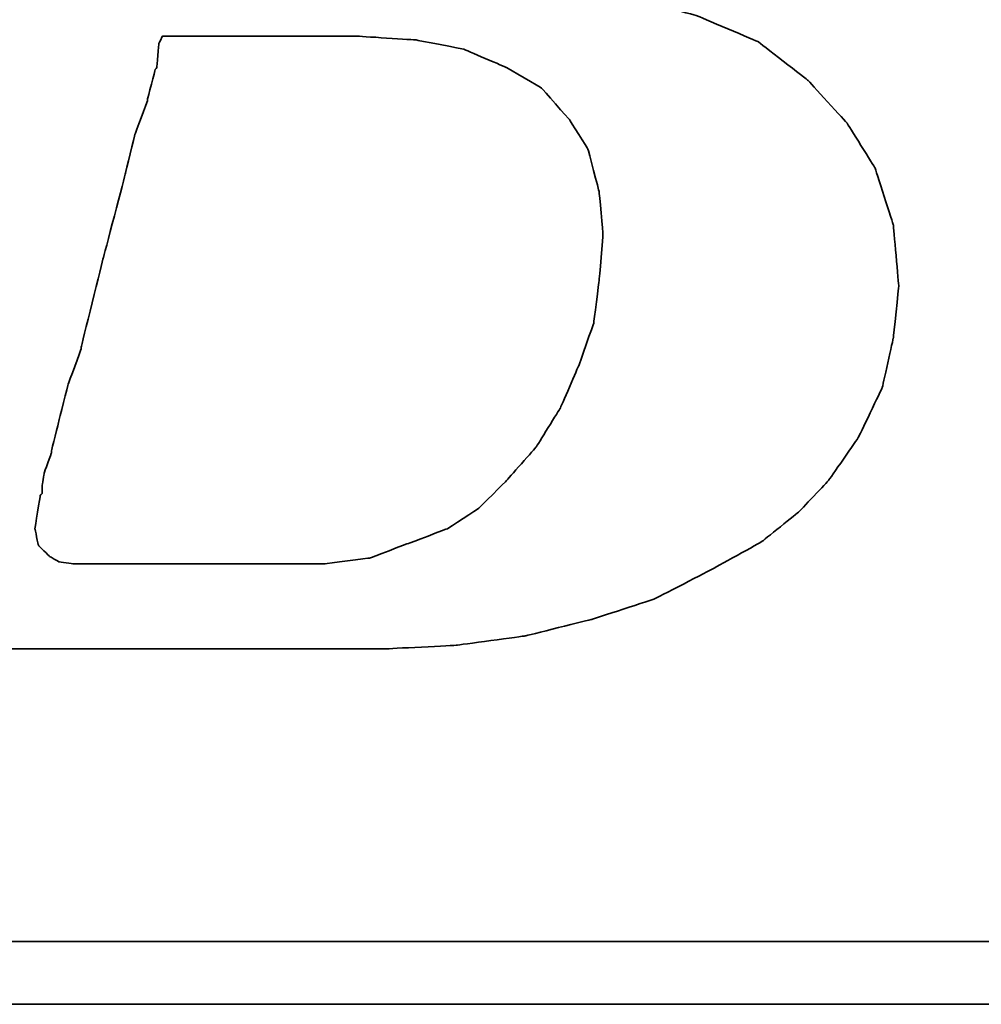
# Model space of a CAD drawing. Header units: millimetres. Extents: x 340 to 654, y 334 to 449.
# Tile 29 of 53: x 562.96 to 565.36, y 366.15 to 368.61. Entities that reach past the tile are written whole.
import ezdxf

# ---------------------------------------------------------------- set-up
doc = ezdxf.new("R2010")
doc.units = ezdxf.units.MM
doc.layers.add('DIM', color=4, linetype='Continuous')
doc.layers.add('layer 1', color=7, linetype='Continuous')

# ---------------------------------------------------------------- blocks, each defined once
blk = doc.blocks.new('TBI MOTION logo(完整正式版)')
at = {"layer": 'layer 1', "color": 22, "lineweight": 35}
for points, knots in [([(-64.65375, -6.86375), (-64.65375, -6.86375), (-64.84375, -7.29625), (-64.84375, -7.29625), (-64.84375, -7.29625), (-64.84375, -7.29625), (-64.86875, -7.34375), (-64.86875, -7.34375), (-64.86875, -7.34375), (-64.86875, -7.34375), (-64.86875, -7.36875), (-64.86875, -7.36875), (-64.86875, -7.36875), (-64.86875, -7.36875), (-65.15375, -7.65375), (-65.15375, -7.65375), (-65.15375, -7.65375), (-65.15375, -7.65375), (-65.17875, -7.65375), (-65.17875, -7.65375), (-65.17875, -7.65375), (-65.17875, -7.65375), (-65.20375, -7.67875), (-65.20375, -7.67875), (-65.20375, -7.67875), (-65.20375, -7.67875), (-65.58875, -7.87125), (-65.58875, -7.87125), (-65.58875, -7.87125), (-65.58875, -7.87125), (-65.63375, -7.87125), (-65.63375, -7.87125), (-65.63375, -7.87125), (-65.63375, -7.87125), (-65.65875, -7.89375), (-65.65875, -7.89375), (-65.65875, -7.89375), (-65.65875, -7.89375), (-66.09375, -7.94375), (-66.09375, -7.94375), (-66.09375, -7.94375), (-66.09375, -7.94375), (-66.11375, -7.94375), (-66.11375, -7.94375), (-66.11375, -7.94375), (-66.11375, -7.94375), (-66.16375, -7.94375), (-66.16375, -7.94375), (-66.16375, -7.94375), (-66.16375, -7.94375), (-66.30875, -7.94375), (-66.30875, -7.94375), (-66.30875, -7.94375), (-66.30875, -7.94375), (-66.69375, -7.94375), (-66.69375, -7.94375), (-66.69375, -7.94375), (-66.69375, -7.94375), (-67.07375, -7.94375), (-67.07375, -7.94375), (-67.07375, -7.94375), (-67.07375, -7.94375), (-67.12375, -7.94375), (-67.12375, -7.94375), (-67.12375, -7.94375), (-67.12375, -7.94375), (-67.12375, -7.96625), (-67.12375, -7.96625), (-67.12375, -7.96625), (-67.12375, -7.96625), (-67.14875, -7.99125), (-67.14875, -7.99125), (-67.14875, -7.99125), (-67.14875, -7.99125), (-67.24375, -8.34875), (-67.24375, -8.34875), (-67.24375, -8.34875), (-67.24375, -8.34875), (-67.31375, -8.68625), (-67.31375, -8.68625), (-67.31375, -8.68625), (-67.31375, -8.68625), (-67.26875, -8.68625), (-67.26875, -8.68625), (-67.26875, -8.68625), (-67.26875, -8.68625), (-67.07375, -8.68625), (-67.07375, -8.68625), (-67.07375, -8.68625), (-67.07375, -8.68625), (-66.54875, -8.68625), (-66.54875, -8.68625), (-66.54875, -8.68625), (-66.54875, -8.68625), (-65.82625, -8.68625), (-65.82625, -8.68625), (-65.82625, -8.68625), (-65.82625, -8.68625), (-65.01375, -8.68625), (-65.01375, -8.68625), (-65.01375, -8.68625), (-65.01375, -8.68625), (-64.05375, -8.68625), (-64.05375, -8.68625), (-64.05375, -8.68625), (-64.05375, -8.68625), (-62.08375, -8.68625), (-62.08375, -8.68625), (-62.08375, -8.68625), (-62.08375, -8.68625), (-60.06875, -8.68625), (-60.06875, -8.68625), (-60.06875, -8.68625), (-60.06875, -8.68625), (-59.10875, -8.68625), (-59.10875, -8.68625), (-59.10875, -8.68625), (-59.10875, -8.68625), (-58.29375, -8.68625), (-58.29375, -8.68625), (-58.29375, -8.68625), (-58.29375, -8.68625), (-57.57375, -8.68625), (-57.57375, -8.68625), (-57.57375, -8.68625), (-57.57375, -8.68625), (-57.04875, -8.68625), (-57.04875, -8.68625), (-57.04875, -8.68625), (-57.04875, -8.68625), (-56.85375, -8.68625), (-56.85375, -8.68625), (-56.85375, -8.68625), (-56.85375, -8.68625), (-56.70875, -8.68625), (-56.70875, -8.68625), (-56.70875, -8.68625), (-56.70875, -8.68625), (-56.61375, -8.68625), (-56.61375, -8.68625), (-56.61375, -8.68625), (-56.61375, -8.68625), (-56.56875, -8.68625), (-56.56875, -8.68625), (-56.56875, -8.68625), (-56.56875, -8.68625), (-55.65375, -8.63875), (-55.65375, -8.63875), (-55.65375, -8.63875), (-55.65375, -8.63875), (-54.76875, -8.51875), (-54.76875, -8.51875), (-54.76875, -8.51875), (-54.76875, -8.51875), (-53.90375, -8.30375), (-53.90375, -8.30375), (-53.90375, -8.30375), (-53.90375, -8.30375), (-53.08875, -8.03875), (-53.08875, -8.03875), (-53.08875, -8.03875), (-53.08875, -8.03875), (-52.34375, -7.65375), (-52.34375, -7.65375), (-52.34375, -7.65375), (-52.34375, -7.65375), (-51.69875, -7.29625), (-51.69875, -7.29625), (-51.69875, -7.29625), (-51.69875, -7.29625), (-51.21875, -6.91125), (-51.21875, -6.91125), (-51.21875, -6.91125), (-51.21875, -6.91125), (-50.83375, -6.50375), (-50.83375, -6.50375), (-50.83375, -6.50375), (-50.83375, -6.50375), (-50.44875, -5.94875), (-50.44875, -5.94875), (-50.44875, -5.94875), (-50.44875, -5.94875), (-50.13875, -5.30375), (-50.13875, -5.30375), (-50.13875, -5.30375), (-50.13875, -5.30375), (-49.99375, -4.65375), (-49.99375, -4.65375), (-49.99375, -4.65375), (-49.99375, -4.65375), (-49.92375, -3.98375), (-49.92375, -3.98375), (-49.92375, -3.98375), (-49.92375, -3.98375), (-49.99375, -3.19374), (-49.99375, -3.19374), (-49.99375, -3.19374), (-49.99375, -3.19374), (-50.23374, -2.44874), (-50.23374, -2.44874), (-50.23374, -2.44874), (-50.23374, -2.44874), (-50.59375, -1.87374), (-50.59375, -1.87374), (-50.59375, -1.87374), (-50.59375, -1.87374), (-51.09875, -1.31874), (-51.09875, -1.31874), (-51.09875, -1.31874), (-51.09875, -1.31874), (-51.74375, -0.81875), (-51.74375, -0.81875), (-51.74375, -0.81875), (-51.74375, -0.81875), (-52.53875, -0.48125), (-52.53875, -0.48125), (-52.53875, -0.48125), (-52.53875, -0.48125), (-53.47375, -0.21875), (-53.47375, -0.21875), (-53.47375, -0.21875), (-53.47375, -0.21875), (-54.52875, -0.04874), (-54.52875, -0.04874), (-54.52875, -0.04874), (-54.52875, -0.04874), (-55.65375, 0.12125), (-55.65375, 0.12125), (-55.65375, 0.12125), (-55.65375, 0.12125), (-54.50375, 0.28624), (-54.50375, 0.28624), (-54.50375, 0.28624), (-54.50375, 0.28624), (-53.83375, 0.38124), (-53.83375, 0.38124), (-53.83375, 0.38124), (-53.83375, 0.38124), (-53.18375, 0.50125), (-53.18375, 0.50125), (-53.18375, 0.50125), (-53.18375, 0.50125), (-52.55875, 0.66874), (-52.55875, 0.66874), (-52.55875, 0.66874), (-52.55875, 0.66874), (-52.03375, 0.86124), (-52.03375, 0.86124), (-52.03375, 0.86124), (-52.03375, 0.86124), (-51.50374, 1.03124), (-51.50374, 1.03124), (-51.50374, 1.03124), (-51.50374, 1.03124), (-51.09875, 1.27125), (-51.09875, 1.27125), (-51.09875, 1.27125), (-51.09875, 1.27125), (-50.71375, 1.48624), (-50.71375, 1.48624), (-50.71375, 1.48624), (-50.71375, 1.48624), (-50.37625, 1.77625), (-50.37625, 1.77625), (-50.37625, 1.77625), (-50.37625, 1.77625), (-49.82375, 2.37625), (-49.82375, 2.37625), (-49.82375, 2.37625), (-49.82375, 2.37625), (-49.41875, 2.99625), (-49.41875, 2.99625), (-49.41875, 2.99625), (-49.41875, 2.99625), (-49.22375, 3.76625), (-49.22375, 3.76625), (-49.22375, 3.76625), (-49.22375, 3.76625), (-49.15375, 4.50874), (-49.15375, 4.50874), (-49.15375, 4.50874), (-49.15375, 4.50874), (-49.20375, 5.25125), (-49.20375, 5.25125), (-49.20375, 5.25125), (-49.20375, 5.25125), (-49.41875, 5.92625), (-49.41875, 5.92625), (-49.41875, 5.92625), (-49.41875, 5.92625), (-49.77875, 6.47625), (-49.77875, 6.47625), (-49.77875, 6.47625), (-49.77875, 6.47625), (-50.33125, 7.02624), (-50.33125, 7.02624), (-50.33125, 7.02624), (-50.33125, 7.02624), (-51.00125, 7.43625), (-51.00125, 7.43625), (-51.00125, 7.43625), (-51.00125, 7.43625), (-51.79375, 7.72625), (-51.79375, 7.72625), (-51.79375, 7.72625), (-51.79375, 7.72625), (-52.72875, 7.89124), (-52.72875, 7.89124), (-52.72875, 7.89124), (-52.72875, 7.89124), (-53.83375, 7.98625), (-53.83375, 7.98625), (-53.83375, 7.98625), (-53.83375, 7.98625), (-53.92875, 7.98625), (-53.92875, 7.98625), (-53.92875, 7.98625), (-53.92875, 7.98625), (-54.26375, 7.98625), (-54.26375, 7.98625), (-54.26375, 7.98625), (-54.26375, 7.98625), (-54.74375, 7.98625), (-54.74375, 7.98625), (-54.74375, 7.98625), (-54.74375, 7.98625), (-55.36875, 7.98625), (-55.36875, 7.98625), (-55.36875, 7.98625), (-55.36875, 7.98625), (-56.13375, 7.98625), (-56.13375, 7.98625), (-56.13375, 7.98625), (-56.13375, 7.98625), (-56.94875, 7.98625), (-56.94875, 7.98625), (-56.94875, 7.98625), (-56.94875, 7.98625), (-58.77625, 7.98625), (-58.77625, 7.98625), (-58.77625, 7.98625), (-58.77625, 7.98625), (-60.59875, 7.98625), (-60.59875, 7.98625), (-60.59875, 7.98625), (-60.59875, 7.98625), (-61.41375, 7.98625), (-61.41375, 7.98625), (-61.41375, 7.98625), (-61.41375, 7.98625), (-62.17875, 7.98625), (-62.17875, 7.98625), (-62.17875, 7.98625), (-62.17875, 7.98625), (-62.80375, 7.98625), (-62.80375, 7.98625), (-62.80375, 7.98625), (-62.80375, 7.98625), (-63.30625, 7.98625), (-63.30625, 7.98625), (-63.30625, 7.98625), (-63.30625, 7.98625), (-63.57375, 7.98625), (-63.57375, 7.98625), (-63.57375, 7.98625), (-63.57375, 7.98625), (-63.57375, 7.96375), (-63.57375, 7.96375), (-63.57375, 7.96375), (-63.57375, 7.96375), (-63.59875, 7.94125), (-63.59875, 7.94125), (-63.59875, 7.94125), (-63.59875, 7.94125), (-63.69375, 7.55625), (-63.69375, 7.55625), (-63.69375, 7.55625), (-63.69375, 7.55625), (-63.76375, 7.24624), (-63.76375, 7.24624), (-63.76375, 7.24624), (-63.76375, 7.24624), (-63.23875, 7.24624), (-63.23875, 7.24624), (-63.23875, 7.24624), (-63.23875, 7.24624), (-62.75875, 7.24624), (-62.75875, 7.24624), (-62.75875, 7.24624), (-62.75875, 7.24624), (-62.61125, 7.24624), (-62.61125, 7.24624), (-62.61125, 7.24624), (-62.61125, 7.24624), (-62.56625, 7.24624), (-62.56625, 7.24624), (-62.56625, 7.24624), (-62.56625, 7.24624), (-62.22875, 7.24624), (-62.22875, 7.24624), (-62.22875, 7.24624), (-62.22875, 7.24624), (-62.20375, 7.24624), (-62.20375, 7.24624), (-62.20375, 7.24624), (-62.20375, 7.24624), (-62.17875, 7.21875), (-62.17875, 7.21875), (-62.17875, 7.21875), (-62.17875, 7.21875), (-61.96375, 7.17125), (-61.96375, 7.17125), (-61.96375, 7.17125), (-61.96375, 7.17125), (-61.72375, 7.12624), (-61.72375, 7.12624), (-61.72375, 7.12624), (-61.72375, 7.12624), (-61.70375, 7.12624), (-61.70375, 7.12624), (-61.70375, 7.12624), (-61.70375, 7.12624), (-61.55875, 7.07624), (-61.55875, 7.07624), (-61.55875, 7.07624), (-61.55875, 7.07624), (-61.50875, 7.07624), (-61.50875, 7.07624), (-61.50875, 7.07624), (-61.50875, 7.07624), (-61.48375, 7.02624), (-61.48375, 7.02624), (-61.48375, 7.02624), (-61.48375, 7.02624), (-61.31875, 6.83375), (-61.31875, 6.83375), (-61.31875, 6.83375), (-61.31875, 6.83375), (-61.29375, 6.81125), (-61.29375, 6.81125), (-61.29375, 6.81125), (-61.29375, 6.81125), (-61.29375, 6.78625), (-61.29375, 6.78625), (-61.29375, 6.78625), (-61.29375, 6.78625), (-61.19875, 6.50124), (-61.19875, 6.50124), (-61.19875, 6.50124), (-61.19875, 6.50124), (-61.17375, 6.45124), (-61.17375, 6.45124), (-61.17375, 6.45124), (-61.17375, 6.45124), (-61.19875, 6.40625), (-61.19875, 6.40625), (-61.19875, 6.40625), (-61.19875, 6.40625), (-61.26875, 5.99624), (-61.26875, 5.99624), (-61.26875, 5.99624), (-61.26875, 5.99624), (-61.26875, 5.85125), (-61.26875, 5.85125), (-61.26875, 5.85125), (-61.26875, 5.85125), (-61.26875, 5.82625), (-61.26875, 5.82625), (-61.26875, 5.82625), (-61.26875, 5.82625), (-61.29375, 5.80625), (-61.29375, 5.80625), (-61.29375, 5.80625), (-61.29375, 5.80625), (-61.34125, 5.66125), (-61.34125, 5.66125), (-61.34125, 5.66125), (-61.34125, 5.66125), (-61.41375, 5.44625), (-61.41375, 5.44625), (-61.41375, 5.44625), (-61.41375, 5.44625), (-61.48375, 5.15625), (-61.48375, 5.15625), (-61.48375, 5.15625), (-61.48375, 5.15625), (-61.58375, 4.82124), (-61.58375, 4.82124), (-61.58375, 4.82124), (-61.58375, 4.82124), (-61.79875, 4.00375), (-61.79875, 4.00375), (-61.79875, 4.00375), (-61.79875, 4.00375), (-62.05875, 2.99625), (-62.05875, 2.99625), (-62.05875, 2.99625), (-62.05875, 2.99625), (-62.34875, 1.91625), (-62.34875, 1.91625), (-62.34875, 1.91625), (-62.34875, 1.91625), (-62.97375, -0.41124), (-62.97375, -0.41124), (-62.97375, -0.41124), (-62.97375, -0.41124), (-63.59875, -2.75875), (-63.59875, -2.75875), (-63.59875, -2.75875), (-63.59875, -2.75875), (-63.88375, -3.86374), (-63.88375, -3.86374), (-63.88375, -3.86374), (-63.88375, -3.86374), (-64.14875, -4.82374), (-64.14875, -4.82374), (-64.14875, -4.82374), (-64.14875, -4.82374), (-64.36375, -5.64125), (-64.36375, -5.64125), (-64.36375, -5.64125), (-64.36375, -5.64125), (-64.43625, -5.97625), (-64.43625, -5.97625), (-64.43625, -5.97625), (-64.43625, -5.97625), (-64.50875, -6.28625), (-64.50875, -6.28625), (-64.50875, -6.28625), (-64.50875, -6.28625), (-64.50875, -6.30875), (-64.50875, -6.30875), (-64.50875, -6.30875), (-64.50875, -6.30875), (-64.57875, -6.50375), (-64.57875, -6.50375), (-64.57875, -6.50375), (-64.57875, -6.50375), (-64.62875, -6.69625), (-64.62875, -6.69625), (-64.62875, -6.69625), (-64.62875, -6.69625), (-64.62875, -6.76875), (-64.62875, -6.76875), (-64.62875, -6.76875), (-64.62875, -6.76875), (-64.62875, -6.81375), (-64.62875, -6.81375), (-64.62875, -6.81375), (-64.62875, -6.81375), (-64.62875, -6.83875), (-64.62875, -6.83875), (-64.62875, -6.83875), (-64.62875, -6.83875), (-64.65375, -6.86375), (-64.65375, -6.86375)], [0, 0, 0, 0, 0.00719424, 0.00719424, 0.00719424, 0.00719425, 0.01438849, 0.01438849, 0.01438849, 0.0143885, 0.02158273, 0.02158273, 0.02158273, 0.02158274, 0.02877698, 0.02877698, 0.02877698, 0.02877699, 0.03597122, 0.03597122, 0.03597122, 0.03597123, 0.04316547, 0.04316547, 0.04316547, 0.04316548, 0.05035971, 0.05035971, 0.05035971, 0.05035972, 0.05755396, 0.05755396, 0.05755396, 0.05755397, 0.0647482, 0.0647482, 0.0647482, 0.06474821, 0.07194245, 0.07194245, 0.07194245, 0.07194246, 0.07913669, 0.07913669, 0.07913669, 0.0791367, 0.08633094, 0.08633094, 0.08633094, 0.08633095, 0.09352518, 0.09352518, 0.09352518, 0.09352519, 0.10071942, 0.10071942, 0.10071942, 0.10071943, 0.10791367, 0.10791367, 0.10791367, 0.10791368, 0.11510791, 0.11510791, 0.11510791, 0.11510792, 0.12230216, 0.12230216, 0.12230216, 0.12230217, 0.1294964, 0.1294964, 0.1294964, 0.12949641, 0.13669065, 0.13669065, 0.13669065, 0.13669066, 0.14388489, 0.14388489, 0.14388489, 0.1438849, 0.15107914, 0.15107914, 0.15107914, 0.15107915, 0.15827338, 0.15827338, 0.15827338, 0.15827339, 0.16546763, 0.16546763, 0.16546763, 0.16546764, 0.17266187, 0.17266187, 0.17266187, 0.17266188, 0.17985612, 0.17985612, 0.17985612, 0.17985613, 0.18705036, 0.18705036, 0.18705036, 0.18705037, 0.1942446, 0.1942446, 0.1942446, 0.19424461, 0.20143885, 0.20143885, 0.20143885, 0.20143886, 0.20863309, 0.20863309, 0.20863309, 0.2086331, 0.21582734, 0.21582734, 0.21582734, 0.21582735, 0.22302158, 0.22302158, 0.22302158, 0.22302159, 0.23021583, 0.23021583, 0.23021583, 0.23021584, 0.23741007, 0.23741007, 0.23741007, 0.23741008, 0.24460432, 0.24460432, 0.24460432, 0.24460433, 0.25179856, 0.25179856, 0.25179856, 0.25179857, 0.25899281, 0.25899281, 0.25899281, 0.25899282, 0.26618705, 0.26618705, 0.26618705, 0.26618706, 0.27338129, 0.27338129, 0.27338129, 0.2733813, 0.28057554, 0.28057554, 0.28057554, 0.28057555, 0.28776978, 0.28776978, 0.28776978, 0.28776979, 0.29496403, 0.29496403, 0.29496403, 0.29496404, 0.30215827, 0.30215827, 0.30215827, 0.30215828, 0.30935252, 0.30935252, 0.30935252, 0.30935253, 0.31654676, 0.31654676, 0.31654676, 0.31654677, 0.32374101, 0.32374101, 0.32374101, 0.32374102, 0.33093525, 0.33093525, 0.33093525, 0.33093526, 0.3381295, 0.3381295, 0.3381295, 0.33812951, 0.34532374, 0.34532374, 0.34532374, 0.34532375, 0.35251799, 0.35251799, 0.35251799, 0.352518, 0.35971223, 0.35971223, 0.35971223, 0.35971224, 0.36690647, 0.36690647, 0.36690647, 0.36690648, 0.37410072, 0.37410072, 0.37410072, 0.37410073, 0.38129496, 0.38129496, 0.38129496, 0.38129497, 0.38848921, 0.38848921, 0.38848921, 0.38848922, 0.39568345, 0.39568345, 0.39568345, 0.39568346, 0.4028777, 0.4028777, 0.4028777, 0.40287771, 0.41007194, 0.41007194, 0.41007194, 0.41007195, 0.41726619, 0.41726619, 0.41726619, 0.4172662, 0.42446043, 0.42446043, 0.42446043, 0.42446044, 0.43165468, 0.43165468, 0.43165468, 0.43165469, 0.43884892, 0.43884892, 0.43884892, 0.43884893, 0.44604317, 0.44604317, 0.44604317, 0.44604318, 0.45323741, 0.45323741, 0.45323741, 0.45323742, 0.46043165, 0.46043165, 0.46043165, 0.46043166, 0.4676259, 0.4676259, 0.4676259, 0.46762591, 0.47482014, 0.47482014, 0.47482014, 0.47482015, 0.48201439, 0.48201439, 0.48201439, 0.4820144, 0.48920863, 0.48920863, 0.48920863, 0.48920864, 0.49640288, 0.49640288, 0.49640288, 0.49640289, 0.50359712, 0.50359712, 0.50359712, 0.50359713, 0.51079137, 0.51079137, 0.51079137, 0.51079138, 0.51798561, 0.51798561, 0.51798561, 0.51798562, 0.52517986, 0.52517986, 0.52517986, 0.52517987, 0.5323741, 0.5323741, 0.5323741, 0.53237411, 0.53956835, 0.53956835, 0.53956835, 0.53956836, 0.54676259, 0.54676259, 0.54676259, 0.5467626, 0.55395683, 0.55395683, 0.55395683, 0.55395684, 0.56115108, 0.56115108, 0.56115108, 0.56115109, 0.56834532, 0.56834532, 0.56834532, 0.56834533, 0.57553957, 0.57553957, 0.57553957, 0.57553958, 0.58273381, 0.58273381, 0.58273381, 0.58273382, 0.58992806, 0.58992806, 0.58992806, 0.58992807, 0.5971223, 0.5971223, 0.5971223, 0.59712231, 0.60431655, 0.60431655, 0.60431655, 0.60431656, 0.61151079, 0.61151079, 0.61151079, 0.6115108, 0.61870504, 0.61870504, 0.61870504, 0.61870505, 0.62589928, 0.62589928, 0.62589928, 0.62589929, 0.63309353, 0.63309353, 0.63309353, 0.63309354, 0.64028777, 0.64028777, 0.64028777, 0.64028778, 0.64748201, 0.64748201, 0.64748201, 0.64748202, 0.65467626, 0.65467626, 0.65467626, 0.65467627, 0.6618705, 0.6618705, 0.6618705, 0.66187051, 0.66906475, 0.66906475, 0.66906475, 0.66906476, 0.67625899, 0.67625899, 0.67625899, 0.676259, 0.68345324, 0.68345324, 0.68345324, 0.68345325, 0.69064748, 0.69064748, 0.69064748, 0.69064749, 0.69784173, 0.69784173, 0.69784173, 0.69784174, 0.70503597, 0.70503597, 0.70503597, 0.70503598, 0.71223022, 0.71223022, 0.71223022, 0.71223023, 0.71942446, 0.71942446, 0.71942446, 0.71942447, 0.72661871, 0.72661871, 0.72661871, 0.72661872, 0.73381295, 0.73381295, 0.73381295, 0.73381296, 0.74100719, 0.74100719, 0.74100719, 0.7410072, 0.74820144, 0.74820144, 0.74820144, 0.74820145, 0.75539568, 0.75539568, 0.75539568, 0.75539569, 0.76258993, 0.76258993, 0.76258993, 0.76258994, 0.76978417, 0.76978417, 0.76978417, 0.76978418, 0.77697842, 0.77697842, 0.77697842, 0.77697843, 0.78417266, 0.78417266, 0.78417266, 0.78417267, 0.79136691, 0.79136691, 0.79136691, 0.79136692, 0.79856115, 0.79856115, 0.79856115, 0.79856116, 0.8057554, 0.8057554, 0.8057554, 0.80575541, 0.81294964, 0.81294964, 0.81294964, 0.81294965, 0.82014388, 0.82014388, 0.82014388, 0.82014389, 0.82733813, 0.82733813, 0.82733813, 0.82733814, 0.83453237, 0.83453237, 0.83453237, 0.83453238, 0.84172662, 0.84172662, 0.84172662, 0.84172663, 0.84892086, 0.84892086, 0.84892086, 0.84892087, 0.85611511, 0.85611511, 0.85611511, 0.85611512, 0.86330935, 0.86330935, 0.86330935, 0.86330936, 0.8705036, 0.8705036, 0.8705036, 0.87050361, 0.87769784, 0.87769784, 0.87769784, 0.87769785, 0.88489209, 0.88489209, 0.88489209, 0.8848921, 0.89208633, 0.89208633, 0.89208633, 0.89208634, 0.89928058, 0.89928058, 0.89928058, 0.89928059, 0.90647482, 0.90647482, 0.90647482, 0.90647483, 0.91366906, 0.91366906, 0.91366906, 0.91366907, 0.92086331, 0.92086331, 0.92086331, 0.92086332, 0.92805755, 0.92805755, 0.92805755, 0.92805756, 0.9352518, 0.9352518, 0.9352518, 0.93525181, 0.94244604, 0.94244604, 0.94244604, 0.94244605, 0.94964029, 0.94964029, 0.94964029, 0.9496403, 0.95683453, 0.95683453, 0.95683453, 0.95683454, 0.96402878, 0.96402878, 0.96402878, 0.96402879, 0.97122302, 0.97122302, 0.97122302, 0.97122303, 0.97841727, 0.97841727, 0.97841727, 0.97841728, 0.98561151, 0.98561151, 0.98561151, 0.98561152, 0.99280576, 0.99280576, 0.99280576, 0.99280577, 1, 1, 1, 1]), ([(-61.03125, -6.57375), (-61.03125, -6.57375), (-61.03125, -6.67125), (-61.03125, -6.67125), (-61.03125, -6.67125), (-61.03125, -6.67125), (-61.05375, -6.69625), (-61.05375, -6.69625), (-61.05375, -6.69625), (-61.05375, -6.69625), (-61.12375, -7.12875), (-61.12375, -7.12875), (-61.12375, -7.12875), (-61.12375, -7.12875), (-61.07875, -7.34375), (-61.07875, -7.34375), (-61.07875, -7.34375), (-61.07875, -7.34375), (-60.93375, -7.48875), (-60.93375, -7.48875), (-60.93375, -7.48875), (-60.93375, -7.48875), (-60.81375, -7.55625), (-60.81375, -7.55625), (-60.81375, -7.55625), (-60.81375, -7.55625), (-60.62375, -7.58375), (-60.62375, -7.58375), (-60.62375, -7.58375), (-60.62375, -7.58375), (-60.30875, -7.58375), (-60.30875, -7.58375), (-60.30875, -7.58375), (-60.30875, -7.58375), (-59.97375, -7.58375), (-59.97375, -7.58375), (-59.97375, -7.58375), (-59.97375, -7.58375), (-59.87875, -7.58375), (-59.87875, -7.58375), (-59.87875, -7.58375), (-59.87875, -7.58375), (-59.63625, -7.58375), (-59.63625, -7.58375), (-59.63625, -7.58375), (-59.63625, -7.58375), (-58.96875, -7.58375), (-58.96875, -7.58375), (-58.96875, -7.58375), (-58.96875, -7.58375), (-58.29375, -7.58375), (-58.29375, -7.58375), (-58.29375, -7.58375), (-58.29375, -7.58375), (-58.05375, -7.58375), (-58.05375, -7.58375), (-58.05375, -7.58375), (-58.05375, -7.58375), (-57.98375, -7.58375), (-57.98375, -7.58375), (-57.98375, -7.58375), (-57.98375, -7.58375), (-57.35875, -7.58375), (-57.35875, -7.58375), (-57.35875, -7.58375), (-57.35875, -7.58375), (-56.78375, -7.50875), (-56.78375, -7.50875), (-56.78375, -7.50875), (-56.78375, -7.50875), (-56.27875, -7.31875), (-56.27875, -7.31875), (-56.27875, -7.31875), (-56.27875, -7.31875), (-55.77375, -7.12875), (-55.77375, -7.12875), (-55.77375, -7.12875), (-55.77375, -7.12875), (-55.36875, -6.86375), (-55.36875, -6.86375), (-55.36875, -6.86375), (-55.36875, -6.86375), (-55.00875, -6.50375), (-55.00875, -6.50375), (-55.00875, -6.50375), (-55.00875, -6.50375), (-54.62375, -6.06875), (-54.62375, -6.06875), (-54.62375, -6.06875), (-54.62375, -6.06875), (-54.31375, -5.56875), (-54.31375, -5.56875), (-54.31375, -5.56875), (-54.31375, -5.56875), (-54.07375, -5.01625), (-54.07375, -5.01625), (-54.07375, -5.01625), (-54.07375, -5.01625), (-53.87875, -4.46374), (-53.87875, -4.46374), (-53.87875, -4.46374), (-53.87875, -4.46374), (-53.80875, -3.91375), (-53.80875, -3.91375), (-53.80875, -3.91375), (-53.80875, -3.91375), (-53.75875, -3.31375), (-53.75875, -3.31375), (-53.75875, -3.31375), (-53.75875, -3.31375), (-53.80875, -2.75875), (-53.80875, -2.75875), (-53.80875, -2.75875), (-53.80875, -2.75875), (-53.95375, -2.20875), (-53.95375, -2.20875), (-53.95375, -2.20875), (-53.95375, -2.20875), (-54.19375, -1.82625), (-54.19375, -1.82625), (-54.19375, -1.82625), (-54.19375, -1.82625), (-54.55375, -1.41875), (-54.55375, -1.41875), (-54.55375, -1.41875), (-54.55375, -1.41875), (-55.00875, -1.15125), (-55.00875, -1.15125), (-55.00875, -1.15125), (-55.00875, -1.15125), (-55.56125, -0.91375), (-55.56125, -0.91375), (-55.56125, -0.91375), (-55.56125, -0.91375), (-56.18125, -0.79375), (-56.18125, -0.79375), (-56.18125, -0.79375), (-56.18125, -0.79375), (-56.94875, -0.74374), (-56.94875, -0.74374), (-56.94875, -0.74374), (-56.94875, -0.74374), (-56.99875, -0.74374), (-56.99875, -0.74374), (-56.99875, -0.74374), (-56.99875, -0.74374), (-57.09375, -0.74374), (-57.09375, -0.74374), (-57.09375, -0.74374), (-57.09375, -0.74374), (-57.38375, -0.74374), (-57.38375, -0.74374), (-57.38375, -0.74374), (-57.38375, -0.74374), (-57.76875, -0.74374), (-57.76875, -0.74374), (-57.76875, -0.74374), (-57.76875, -0.74374), (-58.24625, -0.74374), (-58.24625, -0.74374), (-58.24625, -0.74374), (-58.24625, -0.74374), (-58.72875, -0.74374), (-58.72875, -0.74374), (-58.72875, -0.74374), (-58.72875, -0.74374), (-59.20875, -0.74374), (-59.20875, -0.74374), (-59.20875, -0.74374), (-59.20875, -0.74374), (-59.46875, -0.74374), (-59.46875, -0.74374), (-59.46875, -0.74374), (-59.46875, -0.74374), (-59.51625, -0.83875), (-59.51625, -0.83875), (-59.51625, -0.83875), (-59.51625, -0.83875), (-59.54375, -1.15125), (-59.54375, -1.15125), (-59.54375, -1.15125), (-59.54375, -1.15125), (-59.56375, -1.17874), (-59.56375, -1.17874), (-59.56375, -1.17874), (-59.56375, -1.17874), (-59.66375, -1.55875), (-59.66375, -1.55875), (-59.66375, -1.55875), (-59.66375, -1.55875), (-59.66375, -1.58375), (-59.66375, -1.58375), (-59.66375, -1.58375), (-59.66375, -1.58375), (-59.82875, -2.01874), (-59.82875, -2.01874), (-59.82875, -2.01874), (-59.82875, -2.01874), (-59.94875, -2.52125), (-59.94875, -2.52125), (-59.94875, -2.52125), (-59.94875, -2.52125), (-60.23875, -3.62375), (-60.23875, -3.62375), (-60.23875, -3.62375), (-60.23875, -3.62375), (-60.52375, -4.77624), (-60.52375, -4.77624), (-60.52375, -4.77624), (-60.52375, -4.77624), (-60.52375, -4.79874), (-60.52375, -4.79874), (-60.52375, -4.79874), (-60.52375, -4.79874), (-60.69125, -5.25375), (-60.69125, -5.25375), (-60.69125, -5.25375), (-60.69125, -5.25375), (-60.81375, -5.73625), (-60.81375, -5.73625), (-60.81375, -5.73625), (-60.81375, -5.73625), (-60.90875, -6.11875), (-60.90875, -6.11875), (-60.90875, -6.11875), (-60.90875, -6.11875), (-60.90875, -6.14375), (-60.90875, -6.14375), (-60.90875, -6.14375), (-60.90875, -6.14375), (-61.00375, -6.40875), (-61.00375, -6.40875), (-61.00375, -6.40875), (-61.00375, -6.40875), (-61.03125, -6.57375), (-61.03125, -6.57375)], [0, 0, 0, 0, 0.01694915, 0.01694915, 0.01694915, 0.01694916, 0.03389831, 0.03389831, 0.03389831, 0.03389832, 0.05084746, 0.05084746, 0.05084746, 0.05084747, 0.06779661, 0.06779661, 0.06779661, 0.06779662, 0.08474576, 0.08474576, 0.08474576, 0.08474577, 0.10169492, 0.10169492, 0.10169492, 0.10169493, 0.11864407, 0.11864407, 0.11864407, 0.11864408, 0.13559322, 0.13559322, 0.13559322, 0.13559323, 0.15254237, 0.15254237, 0.15254237, 0.15254238, 0.16949153, 0.16949153, 0.16949153, 0.16949154, 0.18644068, 0.18644068, 0.18644068, 0.18644069, 0.20338983, 0.20338983, 0.20338983, 0.20338984, 0.22033898, 0.22033898, 0.22033898, 0.22033899, 0.23728814, 0.23728814, 0.23728814, 0.23728815, 0.25423729, 0.25423729, 0.25423729, 0.2542373, 0.27118644, 0.27118644, 0.27118644, 0.27118645, 0.28813559, 0.28813559, 0.28813559, 0.2881356, 0.30508475, 0.30508475, 0.30508475, 0.30508476, 0.3220339, 0.3220339, 0.3220339, 0.32203391, 0.33898305, 0.33898305, 0.33898305, 0.33898306, 0.3559322, 0.3559322, 0.3559322, 0.35593221, 0.37288136, 0.37288136, 0.37288136, 0.37288137, 0.38983051, 0.38983051, 0.38983051, 0.38983052, 0.40677966, 0.40677966, 0.40677966, 0.40677967, 0.42372881, 0.42372881, 0.42372881, 0.42372882, 0.44067797, 0.44067797, 0.44067797, 0.44067798, 0.45762712, 0.45762712, 0.45762712, 0.45762713, 0.47457627, 0.47457627, 0.47457627, 0.47457628, 0.49152542, 0.49152542, 0.49152542, 0.49152543, 0.50847458, 0.50847458, 0.50847458, 0.50847459, 0.52542373, 0.52542373, 0.52542373, 0.52542374, 0.54237288, 0.54237288, 0.54237288, 0.54237289, 0.55932203, 0.55932203, 0.55932203, 0.55932204, 0.57627119, 0.57627119, 0.57627119, 0.5762712, 0.59322034, 0.59322034, 0.59322034, 0.59322035, 0.61016949, 0.61016949, 0.61016949, 0.6101695, 0.62711864, 0.62711864, 0.62711864, 0.62711865, 0.6440678, 0.6440678, 0.6440678, 0.64406781, 0.66101695, 0.66101695, 0.66101695, 0.66101696, 0.6779661, 0.6779661, 0.6779661, 0.67796611, 0.69491525, 0.69491525, 0.69491525, 0.69491526, 0.71186441, 0.71186441, 0.71186441, 0.71186442, 0.72881356, 0.72881356, 0.72881356, 0.72881357, 0.74576271, 0.74576271, 0.74576271, 0.74576272, 0.76271186, 0.76271186, 0.76271186, 0.76271187, 0.77966102, 0.77966102, 0.77966102, 0.77966103, 0.79661017, 0.79661017, 0.79661017, 0.79661018, 0.81355932, 0.81355932, 0.81355932, 0.81355933, 0.83050847, 0.83050847, 0.83050847, 0.83050848, 0.84745763, 0.84745763, 0.84745763, 0.84745764, 0.86440678, 0.86440678, 0.86440678, 0.86440679, 0.88135593, 0.88135593, 0.88135593, 0.88135594, 0.89830508, 0.89830508, 0.89830508, 0.89830509, 0.91525424, 0.91525424, 0.91525424, 0.91525425, 0.93220339, 0.93220339, 0.93220339, 0.9322034, 0.94915254, 0.94915254, 0.94915254, 0.94915255, 0.96610169, 0.96610169, 0.96610169, 0.9661017, 0.98305085, 0.98305085, 0.98305085, 0.98305086, 1, 1, 1, 1]), ([(75.90875, -9.47875), (75.90875, -9.47875), (75.90875, -12.28625), (75.90875, -12.28625), (75.90875, -12.28625), (75.90875, -12.28625), (75.90875, -12.47875), (75.90875, -12.47875), (75.90875, -12.47875), (75.90875, -12.47875), (75.71625, -12.47875), (75.71625, -12.47875), (75.71625, -12.47875), (75.71625, -12.47875), (-88.32875, -12.47875), (-88.32875, -12.47875), (-88.32875, -12.47875), (-88.32875, -12.47875), (-88.32875, -13.29375), (-88.32875, -13.29375), (-88.32875, -13.29375), (-88.32875, -13.29375), (82.89125, -13.29375), (82.89125, -13.29375), (82.89125, -13.29375), (82.89125, -13.29375), (75.90875, -9.47875), (75.90875, -9.47875)], [0, 0, 0, 0, 0.14285714, 0.14285714, 0.14285714, 0.14285715, 0.28571429, 0.28571429, 0.28571429, 0.2857143, 0.42857143, 0.42857143, 0.42857143, 0.42857144, 0.57142857, 0.57142857, 0.57142857, 0.57142858, 0.71428571, 0.71428571, 0.71428571, 0.71428572, 0.85714286, 0.85714286, 0.85714286, 0.85714287, 1, 1, 1, 1])]:
    blk.add_open_spline(points, degree=3, knots=knots, dxfattribs=at)

msp = doc.modelspace()

# ---------------------------------------------------------------- block references
at = {"layer": 'DIM', "color": 7, "xscale": 0.1927795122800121, "yscale": 0.1927795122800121, "zscale": 0.1927795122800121}
msp.add_blockref('TBI MOTION logo(完整正式版)', (574.7809, 368.7173), dxfattribs=at)

doc.saveas('drawing.dxf')
